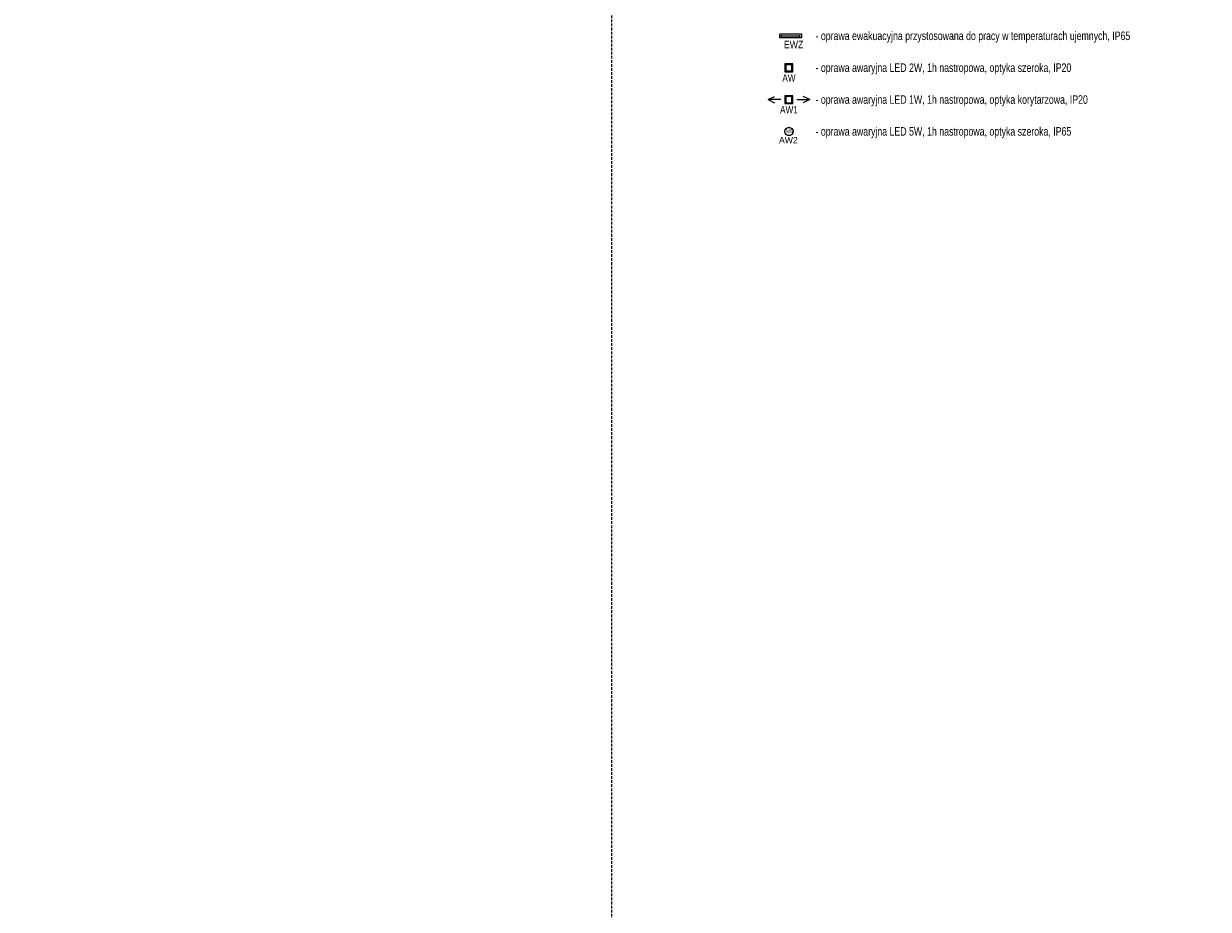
# Model space of a CAD drawing. Header units: millimetres. Extents: x 167773 to 185035, y -114105 to -66770.
# Tile 77 of 114: x 181391 to 184177, y -98210 to -96125. Entities that reach past the tile are written whole.
import ezdxf
from ezdxf.enums import TextEntityAlignment as Align

# ---------------------------------------------------------------- set-up
doc = ezdxf.new("R2010")
doc.units = ezdxf.units.MM
doc.linetypes.add('HIDDEN', pattern=[9.525, 6.35, -3.175])
doc.layers.get('0').update_dxf_attribs({"lineweight": 9})
doc.layers.add('El_Oświetlenie awaryjne', color=1, linetype='Continuous')
doc.layers.add('x-revclouds', color=190, linetype='HIDDEN', lineweight=9, plot=False)
doc.styles.add('arial 0.8', font='arial.ttf', dxfattribs={"width": 0.8})
doc.styles.add('ES1', font='ARIALN.TTF')
doc.styles.add('Malanow_1_100', font='isocpeur.ttf')
doc.styles.add('WMF-ARIAL0', font='ARIALN.TTF')

# ---------------------------------------------------------------- blocks, each defined once
blk = doc.blocks.new('866330')
for p, q in [((-144, 13), (-144, -13)), ((-144, 0), (144, 0)), ((144, 13), (144, -13))]:
    blk.add_line(p, q)
blk.add_lwpolyline([(-170, -32), (170, -32), (170, 32), (-170, 32)], close=True)
at = {"style": 'ES1', "flags": 1}
blk.add_attdef('TYP', (-181, 290), '', height=120, dxfattribs=at)
at = {"style": 'ES1'}
blk.add_attdef('KOD_ES', (-181, 130), '', height=120, dxfattribs=at)
blk = doc.blocks.new('AW')
for points in [[(-6.25, -6.25), (6.25, -6.25), (6.25, 6.25), (-6.25, 6.25)], [(-4.75, -4.75), (4.75, -4.75), (4.75, 4.75), (-4.75, 4.75)]]:
    blk.add_lwpolyline(points, close=True)
at = {"style": 'arial 0.8', "width": 0.8}
blk.add_text('AW', height=11.5, dxfattribs=at).set_placement((0, -10), align=Align.TOP_CENTER)
blk = doc.blocks.new('AW1')
for p, q in [((-65, 0), (-45, 10)), ((-25, 0), (-65, 0)), ((-65, 0), (-45, -10)), ((25, 0), (65, 0)), ((65, 0), (45, 10)), ((65, 0), (45, -10))]:
    blk.add_line(p, q)
for points in [[(-12.5, -12.5), (12.5, -12.5), (12.5, 12.5), (-12.5, 12.5)], [(-9.5, -9.5), (9.5, -9.5), (9.5, 9.5), (-9.5, 9.5)]]:
    blk.add_lwpolyline(points, close=True)
at = {"style": 'arial 0.8', "width": 0.8}
blk.add_text('AW1', height=23, dxfattribs=at).set_placement((0, -20), align=Align.TOP_CENTER)
blk = doc.blocks.new('*U443')
h = blk.add_hatch(color=256)
h.paths.add_polyline_path([(-13.5, 0, 1), (13.5, 0, 1)])
h.paths.add_polyline_path([(11.8, 0, -1), (-11.8, 0, -1)], flags=16)
blk.add_circle((0, 0), 11.8)
at = {"attachment_point": 1, "style": 'Malanow_1_100'}
for s, insert, char_height in [('{\\fArial|b0|i0|c238|p34;M5}', (-8.8, 5.9), 10.5), ('{\\fArial|b0|i0|c238|p34;AW2}', (-28.9, -16), 18)]:
    blk.add_mtext_dynamic_manual_height_columns(s, width=42.979, gutter_width=669.5, heights=[0], dxfattribs=dict(at, insert=insert, char_height=char_height))

msp = doc.modelspace()

# ---------------------------------------------------------------- linework, layer by layer
at = {"layer": 'x-revclouds'}
msp.add_lwpolyline([(182773.4, -99104.9), (167773.4, -99104.9), (167773.4, -89104.9), (182773.4, -89104.9)], close=True, dxfattribs=at)
msp.add_lwpolyline([(182773.4, -99104.9), (167773.4, -99104.9), (167773.4, -89104.9), (182773.4, -89104.9)], close=True, dxfattribs=at)

# ---------------------------------------------------------------- block references
at = {"layer": 'El_Oświetlenie awaryjne'}
ref = msp.add_blockref('866330', (183194.9, -96153.9), dxfattribs=dict(at, xscale=-0.150000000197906, yscale=0.1500000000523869, zscale=0.1499999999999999, rotation=180))
ref.add_attrib('KOD_ES', 'EWZ', (183179, -96183.1), dxfattribs={"layer": '0', "height": 18, "style": 'ES1'})
for name, p, xscale, yscale, zscale in [('AW', (183191, -96228.9), 1.5, 1.5, 1.5), ('AW1', (183191, -96303.9), 0.75, 0.75, 0.75), ('*U443', (183191, -96378.9), 0.8099999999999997, 0.8099999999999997, 0.8099999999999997)]:
    msp.add_blockref(name, p, dxfattribs=dict(at, xscale=xscale, yscale=yscale, zscale=zscale))

# ---------------------------------------------------------------- texts
at = {"layer": 'El_Oświetlenie awaryjne', "style": 'WMF-ARIAL0', "width": 0.9}
for s, p in [('- oprawa ewakuacyjna przystosowana do pracy w temperaturach ujemnych, IP65', (183253.5, -96153.6)), ('- oprawa awaryjna LED 2W, 1h nastropowa, optyka szeroka, IP20', (183253.5, -96228.6)), ('- oprawa awaryjna LED 1W, 1h nastropowa, optyka korytarzowa, IP20', (183253.5, -96303.6)), ('- oprawa awaryjna LED 5W, 1h nastropowa, optyka szeroka, IP65', (183253.5, -96378.6))]:
    msp.add_text(s, height=20, dxfattribs=at).set_placement(p, align=Align.MIDDLE_LEFT)

doc.saveas('drawing.dxf')
